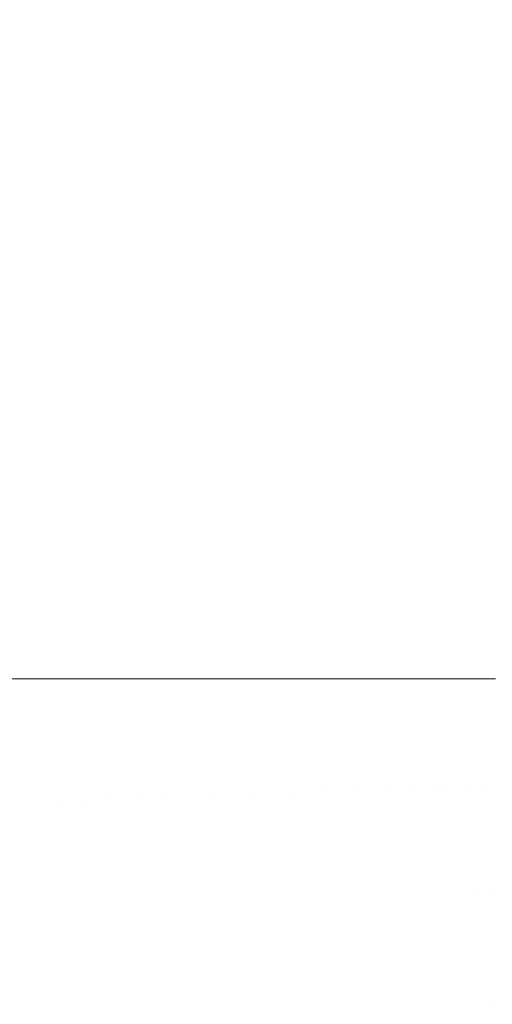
# Model space of a CAD drawing. Header units: centimetres. Extents: x -21.6 to 22.7, y 4.2 to 6.
# Tile 117 of 256: x -6.7397 to -6.7109, y 4.6804 to 4.7403. Entities that reach past the tile are written whole.
import ezdxf

# ---------------------------------------------------------------- set-up
doc = ezdxf.new("R2010")
doc.units = ezdxf.units.CM
doc.header["$LTSCALE"] = 2.54
doc.layers.add('Lucido design-1', color=7, linetype='Continuous')

# ---------------------------------------------------------------- blocks, each defined once
blk = doc.blocks.new('Gruppo-3-1')
at = {"color": 7, "linetype": 'Continuous', "lineweight": 9}
blk.add_3dface([(-21.503423, 5.900212, -2276.22217), (-21.503423, 4.300212, -2276.22217), (22.630348, 4.300212, -2276.22217), (22.630348, 5.900212, -2276.22217)], dxfattribs=at)
for points, invisible_edges in [([(-6.741946, 5.900212, -2277.001851), (-6.739324, 5.900212, -2276.999357), (-6.739324, 4.700212, -2276.999357), (-6.741075, 4.700212, -2277.001023)], 10), ([(-6.739324, 5.900212, -2276.999357), (-6.736747, 5.900212, -2276.996696), (-6.736747, 4.700212, -2276.996696), (-6.737527, 4.700212, -2276.997501)], 10), ([(-6.737527, 4.700212, -2276.997501), (-6.739324, 4.700212, -2276.999357), (-6.739324, 5.900212, -2276.999357)], 10), ([(-6.734223, 5.900212, -2276.993863), (-6.734223, 4.700212, -2276.993863), (-6.736747, 4.700212, -2276.996696), (-6.736747, 5.900212, -2276.996696)], 5), ([(-6.734223, 5.900212, -2276.993863), (-6.731761, 5.900212, -2276.990858), (-6.731761, 4.700212, -2276.990858), (-6.734202, 4.700212, -2276.993838)], 10), ([(-6.734202, 4.700212, -2276.993838), (-6.734223, 4.700212, -2276.993863), (-6.734223, 5.900212, -2276.993863)], 10), ([(-6.731761, 5.900212, -2276.990858), (-6.729369, 5.900212, -2276.987679), (-6.729369, 4.700212, -2276.987679), (-6.731137, 4.700212, -2276.990029)], 10), ([(-6.731137, 4.700212, -2276.990029), (-6.731761, 4.700212, -2276.990858), (-6.731761, 5.900212, -2276.990858)], 10), ([(-6.729369, 5.900212, -2276.987679), (-6.727057, 5.900212, -2276.984326), (-6.727057, 4.700212, -2276.984326), (-6.7283, 4.700212, -2276.986129)], 10), ([(-6.7283, 4.700212, -2276.986129), (-6.729369, 4.700212, -2276.987679), (-6.729369, 5.900212, -2276.987679)], 10), ([(-6.727057, 5.900212, -2276.984326), (-6.724835, 5.900212, -2276.980799), (-6.724835, 4.700212, -2276.980799), (-6.725692, 4.700212, -2276.982159)], 10), ([(-6.725692, 4.700212, -2276.982159), (-6.727057, 4.700212, -2276.984326), (-6.727057, 5.900212, -2276.984326)], 10), ([(-6.724835, 5.900212, -2276.980799), (-6.722715, 5.900212, -2276.977102), (-6.722715, 4.700212, -2276.977102), (-6.72331, 4.700212, -2276.97814)], 10), ([(-6.72331, 4.700212, -2276.97814), (-6.724835, 4.700212, -2276.980799), (-6.724835, 5.900212, -2276.980799)], 10), ([(-6.722715, 5.900212, -2276.977102), (-6.720706, 5.900212, -2276.973238), (-6.720706, 4.700212, -2276.973238), (-6.72115, 4.700212, -2276.974092)], 10), ([(-6.72115, 4.700212, -2276.974092), (-6.722715, 4.700212, -2276.977102), (-6.722715, 5.900212, -2276.977102)], 10), ([(-6.720706, 5.900212, -2276.973238), (-6.718822, 5.900212, -2276.969212), (-6.718822, 4.700212, -2276.969212), (-6.719207, 4.700212, -2276.970034)], 10), ([(-6.719207, 4.700212, -2276.970034), (-6.720706, 4.700212, -2276.973238), (-6.720706, 5.900212, -2276.973238)], 10), ([(-6.718822, 5.900212, -2276.969212), (-6.717073, 5.900212, -2276.96503), (-6.717073, 4.700212, -2276.96503), (-6.717472, 4.700212, -2276.965984)], 10), ([(-6.717472, 4.700212, -2276.965984), (-6.718822, 4.700212, -2276.969212), (-6.718822, 5.900212, -2276.969212)], 10), ([(-6.717073, 5.900212, -2276.96503), (-6.71547, 5.900212, -2276.960703), (-6.71547, 4.700212, -2276.960703), (-6.715935, 4.700212, -2276.961958)], 10), ([(-6.715935, 4.700212, -2276.961958), (-6.717073, 4.700212, -2276.96503), (-6.717073, 5.900212, -2276.96503)], 10), ([(-6.71547, 5.900212, -2276.960703), (-6.714024, 5.900212, -2276.95624), (-6.714024, 4.700212, -2276.95624), (-6.714585, 4.700212, -2276.957972)], 10), ([(-6.714585, 4.700212, -2276.957972), (-6.71547, 4.700212, -2276.960703), (-6.71547, 5.900212, -2276.960703)], 10), ([(-6.714024, 5.900212, -2276.95624), (-6.712746, 5.900212, -2276.951654), (-6.712746, 4.700212, -2276.951654), (-6.71341, 4.700212, -2276.954037)], 10), ([(-6.71341, 4.700212, -2276.954037), (-6.714024, 4.700212, -2276.95624), (-6.714024, 5.900212, -2276.95624)], 10), ([(-6.712746, 5.900212, -2276.951654), (-6.711645, 5.900212, -2276.946958), (-6.711645, 4.700212, -2276.946958), (-6.712397, 4.700212, -2276.950165)], 10), ([(-6.712397, 4.700212, -2276.950165), (-6.712746, 4.700212, -2276.951654), (-6.712746, 5.900212, -2276.951654)], 10), ([(-6.711645, 5.900212, -2276.946958), (-6.710731, 5.900212, -2276.942169), (-6.710731, 4.700212, -2276.942169), (-6.711532, 4.700212, -2276.946364)], 10), ([(-6.711532, 4.700212, -2276.946364), (-6.711645, 4.700212, -2276.946958), (-6.711645, 5.900212, -2276.946958)], 10), ([(-6.740963, 4.692642, -2277.001035), (-6.741075, 4.700212, -2277.001023), (-6.739324, 4.700212, -2276.999357), (-6.739161, 4.692711, -2276.999294)], 13), ([(-6.739161, 4.692711, -2276.999294), (-6.739324, 4.700212, -2276.999357), (-6.737527, 4.700212, -2276.997501), (-6.737417, 4.692777, -2276.997512)], 13), ([(-6.737417, 4.692777, -2276.997512), (-6.737527, 4.700212, -2276.997501), (-6.736747, 4.700212, -2276.996696)], 9), ([(-6.736747, 4.700212, -2276.996696), (-6.735732, 4.692842, -2276.995693), (-6.737417, 4.692777, -2276.997512)], 11), ([(-6.735732, 4.692842, -2276.995693), (-6.736747, 4.700212, -2276.996696), (-6.734223, 4.700212, -2276.993863)], 9), ([(-6.734223, 4.700212, -2276.993863), (-6.734105, 4.692904, -2276.993838), (-6.735732, 4.692842, -2276.995693)], 11), ([(-6.734223, 4.700212, -2276.993863), (-6.734202, 4.700212, -2276.993838), (-6.734105, 4.692904, -2276.993838)], 10), ([(-6.734202, 4.700212, -2276.993838), (-6.731761, 4.700212, -2276.990858), (-6.732538, 4.692964, -2276.991952)], 10), ([(-6.732538, 4.692964, -2276.991952), (-6.734105, 4.692904, -2276.993838), (-6.734202, 4.700212, -2276.993838)], 11), ([(-6.73103, 4.693022, -2276.990039), (-6.732538, 4.692964, -2276.991952), (-6.731761, 4.700212, -2276.990858)], 11), ([(-6.731761, 4.700212, -2276.990858), (-6.731137, 4.700212, -2276.990029), (-6.73103, 4.693022, -2276.990039)], 10), ([(-6.72958, 4.693077, -2276.988101), (-6.73103, 4.693022, -2276.990039), (-6.731137, 4.700212, -2276.990029), (-6.729369, 4.700212, -2276.987679)], 11), ([(-6.728189, 4.69313, -2276.986141), (-6.72958, 4.693077, -2276.988101), (-6.729369, 4.700212, -2276.987679)], 11), ([(-6.729369, 4.700212, -2276.987679), (-6.7283, 4.700212, -2276.986129), (-6.728189, 4.69313, -2276.986141)], 10), ([(-6.728189, 4.69313, -2276.986141), (-6.7283, 4.700212, -2276.986129), (-6.727057, 4.700212, -2276.984326)], 9), ([(-6.727057, 4.700212, -2276.984326), (-6.726857, 4.693181, -2276.984163), (-6.728189, 4.69313, -2276.986141)], 11), ([(-6.727057, 4.700212, -2276.984326), (-6.725692, 4.700212, -2276.982159), (-6.725582, 4.69323, -2276.98217), (-6.726857, 4.693181, -2276.984163)], 14), ([(-6.725582, 4.69323, -2276.98217), (-6.725692, 4.700212, -2276.982159), (-6.724835, 4.700212, -2276.980799)], 9), ([(-6.724835, 4.700212, -2276.980799), (-6.724365, 4.693276, -2276.980164), (-6.725582, 4.69323, -2276.98217)], 11), ([(-6.724835, 4.700212, -2276.980799), (-6.72331, 4.700212, -2276.97814), (-6.723203, 4.693321, -2276.978149), (-6.724365, 4.693276, -2276.980164)], 14), ([(-6.723203, 4.693321, -2276.978149), (-6.72331, 4.700212, -2276.97814), (-6.722715, 4.700212, -2276.977102)], 9), ([(-6.722715, 4.700212, -2276.977102), (-6.722098, 4.693363, -2276.976126), (-6.723203, 4.693321, -2276.978149)], 11), ([(-6.722715, 4.700212, -2276.977102), (-6.72115, 4.700212, -2276.974092), (-6.721047, 4.693403, -2276.974099), (-6.722098, 4.693363, -2276.976126)], 14), ([(-6.721047, 4.693403, -2276.974099), (-6.72115, 4.700212, -2276.974092), (-6.720706, 4.700212, -2276.973238)], 9), ([(-6.720706, 4.700212, -2276.973238), (-6.720049, 4.693441, -2276.972069), (-6.721047, 4.693403, -2276.974099)], 11), ([(-6.720706, 4.700212, -2276.973238), (-6.719207, 4.700212, -2276.970034), (-6.719104, 4.693477, -2276.97004), (-6.720049, 4.693441, -2276.972069)], 14), ([(-6.719104, 4.693477, -2276.97004), (-6.719207, 4.700212, -2276.970034), (-6.718822, 4.700212, -2276.969212)], 9), ([(-6.718822, 4.700212, -2276.969212), (-6.718211, 4.693511, -2276.968013), (-6.719104, 4.693477, -2276.97004)], 11), ([(-6.718822, 4.700212, -2276.969212), (-6.717472, 4.700212, -2276.965984), (-6.717368, 4.693543, -2276.96599), (-6.718211, 4.693511, -2276.968013)], 14), ([(-6.717368, 4.693543, -2276.96599), (-6.717472, 4.700212, -2276.965984), (-6.717073, 4.700212, -2276.96503)], 9), ([(-6.717073, 4.700212, -2276.96503), (-6.716575, 4.693574, -2276.963974), (-6.717368, 4.693543, -2276.96599)], 11), ([(-6.717073, 4.700212, -2276.96503), (-6.715935, 4.700212, -2276.961958), (-6.715829, 4.693602, -2276.961965), (-6.716575, 4.693574, -2276.963974)], 14), ([(-6.715829, 4.693602, -2276.961965), (-6.715935, 4.700212, -2276.961958), (-6.71547, 4.700212, -2276.960703)], 9), ([(-6.71547, 4.700212, -2276.960703), (-6.71513, 4.693629, -2276.959966), (-6.715829, 4.693602, -2276.961965)], 11), ([(-6.71547, 4.700212, -2276.960703), (-6.714585, 4.700212, -2276.957972), (-6.714477, 4.693654, -2276.957979), (-6.71513, 4.693629, -2276.959966)], 14), ([(-6.714477, 4.693654, -2276.957979), (-6.714585, 4.700212, -2276.957972), (-6.714024, 4.700212, -2276.95624)], 9), ([(-6.714024, 4.700212, -2276.95624), (-6.713867, 4.693677, -2276.956004), (-6.714477, 4.693654, -2276.957979)], 11), ([(-6.713867, 4.693677, -2276.956004), (-6.714024, 4.700212, -2276.95624), (-6.71341, 4.700212, -2276.954037)], 9), ([(-6.71341, 4.700212, -2276.954037), (-6.713301, 4.693699, -2276.954044), (-6.713867, 4.693677, -2276.956004)], 11), ([(-6.712775, 4.693719, -2276.952099), (-6.713301, 4.693699, -2276.954044), (-6.71341, 4.700212, -2276.954037), (-6.712746, 4.700212, -2276.951654)], 11), ([(-6.712291, 4.693737, -2276.95017), (-6.712775, 4.693719, -2276.952099), (-6.712746, 4.700212, -2276.951654)], 11), ([(-6.712746, 4.700212, -2276.951654), (-6.712397, 4.700212, -2276.950165), (-6.712291, 4.693737, -2276.95017)], 10), ([(-6.712291, 4.693737, -2276.95017), (-6.712397, 4.700212, -2276.950165), (-6.711645, 4.700212, -2276.946958)], 9), ([(-6.711645, 4.700212, -2276.946958), (-6.711436, 4.69377, -2276.946366), (-6.712291, 4.693737, -2276.95017)], 11), ([(-6.711645, 4.700212, -2276.946958), (-6.711532, 4.700212, -2276.946364), (-6.711436, 4.69377, -2276.946366)], 10), ([(-6.711436, 4.69377, -2276.946366), (-6.711532, 4.700212, -2276.946364), (-6.710731, 4.700212, -2276.942169), (-6.710727, 4.693797, -2276.942641)], 13), ([(-6.712508, 4.687027, -2276.952099), (-6.713032, 4.686986, -2276.954044), (-6.713301, 4.693699, -2276.954044), (-6.712775, 4.693719, -2276.952099)], 15), ([(-6.712775, 4.693719, -2276.952099), (-6.712291, 4.693737, -2276.95017), (-6.712024, 4.687064, -2276.95017), (-6.712508, 4.687027, -2276.952099)], 15), ([(-6.711436, 4.69377, -2276.946366), (-6.71117, 4.687131, -2276.946366), (-6.712024, 4.687064, -2276.95017), (-6.712291, 4.693737, -2276.95017)], 15), ([(-6.710727, 4.693797, -2276.942641), (-6.710462, 4.687186, -2276.942641), (-6.71117, 4.687131, -2276.946366), (-6.711436, 4.69377, -2276.946366)], 15), ([(-6.72958, 4.693077, -2276.988101), (-6.728189, 4.69313, -2276.986141), (-6.727897, 4.685831, -2276.986141), (-6.729286, 4.685723, -2276.988101)], 15), ([(-6.726567, 4.685934, -2276.984163), (-6.727897, 4.685831, -2276.986141), (-6.728189, 4.69313, -2276.986141), (-6.726857, 4.693181, -2276.984163)], 15), ([(-6.726857, 4.693181, -2276.984163), (-6.725582, 4.69323, -2276.98217), (-6.725294, 4.686033, -2276.98217), (-6.726567, 4.685934, -2276.984163)], 15), ([(-6.724078, 4.686128, -2276.980164), (-6.725294, 4.686033, -2276.98217), (-6.725582, 4.69323, -2276.98217), (-6.724365, 4.693276, -2276.980164)], 15), ([(-6.724365, 4.693276, -2276.980164), (-6.723203, 4.693321, -2276.978149), (-6.722919, 4.686218, -2276.978149), (-6.724078, 4.686128, -2276.980164)], 15), ([(-6.721815, 4.686304, -2276.976126), (-6.722919, 4.686218, -2276.978149), (-6.723203, 4.693321, -2276.978149), (-6.722098, 4.693363, -2276.976126)], 15), ([(-6.722098, 4.693363, -2276.976126), (-6.721047, 4.693403, -2276.974099), (-6.720766, 4.686385, -2276.974099), (-6.721815, 4.686304, -2276.976126)], 15), ([(-6.71977, 4.686462, -2276.972069), (-6.720766, 4.686385, -2276.974099), (-6.721047, 4.693403, -2276.974099), (-6.720049, 4.693441, -2276.972069)], 15), ([(-6.720049, 4.693441, -2276.972069), (-6.719104, 4.693477, -2276.97004), (-6.718827, 4.686536, -2276.97004), (-6.71977, 4.686462, -2276.972069)], 15), ([(-6.717935, 4.686605, -2276.968013), (-6.718827, 4.686536, -2276.97004), (-6.719104, 4.693477, -2276.97004), (-6.718211, 4.693511, -2276.968013)], 15), ([(-6.718211, 4.693511, -2276.968013), (-6.717368, 4.693543, -2276.96599), (-6.717093, 4.68667, -2276.96599), (-6.717935, 4.686605, -2276.968013)], 15), ([(-6.716301, 4.686732, -2276.963974), (-6.717093, 4.68667, -2276.96599), (-6.717368, 4.693543, -2276.96599), (-6.716575, 4.693574, -2276.963974)], 15), ([(-6.716575, 4.693574, -2276.963974), (-6.715829, 4.693602, -2276.961965), (-6.715556, 4.68679, -2276.961965), (-6.716301, 4.686732, -2276.963974)], 15), ([(-6.714858, 4.686844, -2276.959966), (-6.715556, 4.68679, -2276.961965), (-6.715829, 4.693602, -2276.961965), (-6.71513, 4.693629, -2276.959966)], 15), ([(-6.71513, 4.693629, -2276.959966), (-6.714477, 4.693654, -2276.957979), (-6.714206, 4.686895, -2276.957979), (-6.714858, 4.686844, -2276.959966)], 15), ([(-6.713598, 4.686942, -2276.956004), (-6.714206, 4.686895, -2276.957979), (-6.714477, 4.693654, -2276.957979), (-6.713867, 4.693677, -2276.956004)], 15), ([(-6.713867, 4.693677, -2276.956004), (-6.713301, 4.693699, -2276.954044), (-6.713032, 4.686986, -2276.954044), (-6.713598, 4.686942, -2276.956004)], 15), ([(-6.739161, 4.692711, -2276.999294), (-6.738852, 4.68498, -2276.999294), (-6.740651, 4.68484, -2277.001035), (-6.740963, 4.692642, -2277.001035)], 15), ([(-6.737417, 4.692777, -2276.997512), (-6.737111, 4.685115, -2276.997512), (-6.738852, 4.68498, -2276.999294), (-6.739161, 4.692711, -2276.999294)], 15), ([(-6.735732, 4.692842, -2276.995693), (-6.735428, 4.685246, -2276.995693), (-6.737111, 4.685115, -2276.997512), (-6.737417, 4.692777, -2276.997512)], 15), ([(-6.734105, 4.692904, -2276.993838), (-6.733804, 4.685372, -2276.993838), (-6.735428, 4.685246, -2276.995693), (-6.735732, 4.692842, -2276.995693)], 15), ([(-6.732538, 4.692964, -2276.991952), (-6.732239, 4.685494, -2276.991952), (-6.733804, 4.685372, -2276.993838), (-6.734105, 4.692904, -2276.993838)], 15), ([(-6.73103, 4.693022, -2276.990039), (-6.730733, 4.685611, -2276.990039), (-6.732239, 4.685494, -2276.991952), (-6.732538, 4.692964, -2276.991952)], 15), ([(-6.729286, 4.685723, -2276.988101), (-6.730733, 4.685611, -2276.990039), (-6.73103, 4.693022, -2276.990039), (-6.72958, 4.693077, -2276.988101)], 15), ([(-6.711114, 4.680248, -2276.948259), (-6.712024, 4.687064, -2276.95017), (-6.71117, 4.687131, -2276.946366)], 11), ([(-6.710707, 4.680296, -2276.946366), (-6.71117, 4.687131, -2276.946366), (-6.710462, 4.687186, -2276.942641), (-6.710001, 4.68038, -2276.942641)], 15), ([(-6.71117, 4.687131, -2276.946366), (-6.710707, 4.680296, -2276.946366), (-6.711114, 4.680248, -2276.948259)], 11), ([(-6.71977, 4.686462, -2276.972069), (-6.718827, 4.686536, -2276.97004), (-6.718342, 4.67939, -2276.97004), (-6.719283, 4.679278, -2276.972069)], 15), ([(-6.717453, 4.679496, -2276.968013), (-6.718342, 4.67939, -2276.97004), (-6.718827, 4.686536, -2276.97004), (-6.717935, 4.686605, -2276.968013)], 15), ([(-6.717935, 4.686605, -2276.968013), (-6.717093, 4.68667, -2276.96599), (-6.716614, 4.679595, -2276.96599), (-6.717453, 4.679496, -2276.968013)], 15), ([(-6.715823, 4.679689, -2276.963974), (-6.716614, 4.679595, -2276.96599), (-6.717093, 4.68667, -2276.96599), (-6.716301, 4.686732, -2276.963974)], 15), ([(-6.716301, 4.686732, -2276.963974), (-6.715556, 4.68679, -2276.961965), (-6.715081, 4.679777, -2276.961965), (-6.715823, 4.679689, -2276.963974)], 15), ([(-6.714385, 4.679859, -2276.959966), (-6.715081, 4.679777, -2276.961965), (-6.715556, 4.68679, -2276.961965), (-6.714858, 4.686844, -2276.959966)], 15), ([(-6.714858, 4.686844, -2276.959966), (-6.714206, 4.686895, -2276.957979), (-6.713734, 4.679937, -2276.957979), (-6.714385, 4.679859, -2276.959966)], 15), ([(-6.713127, 4.680009, -2276.956004), (-6.713734, 4.679937, -2276.957979), (-6.714206, 4.686895, -2276.957979), (-6.713598, 4.686942, -2276.956004)], 15), ([(-6.713598, 4.686942, -2276.956004), (-6.713032, 4.686986, -2276.954044), (-6.712563, 4.680076, -2276.954044), (-6.713127, 4.680009, -2276.956004)], 15), ([(-6.712041, 4.680138, -2276.952099), (-6.712563, 4.680076, -2276.954044), (-6.713032, 4.686986, -2276.954044), (-6.712508, 4.687027, -2276.952099)], 15), ([(-6.712508, 4.687027, -2276.952099), (-6.712024, 4.687064, -2276.95017), (-6.711558, 4.680195, -2276.95017), (-6.712041, 4.680138, -2276.952099)], 15), ([(-6.711114, 4.680248, -2276.948259), (-6.711558, 4.680195, -2276.95017), (-6.712024, 4.687064, -2276.95017)], 11), ([(-6.726061, 4.678474, -2276.984163), (-6.727388, 4.678317, -2276.986141), (-6.727897, 4.685831, -2276.986141), (-6.726567, 4.685934, -2276.984163)], 15), ([(-6.726567, 4.685934, -2276.984163), (-6.725294, 4.686033, -2276.98217), (-6.724792, 4.678625, -2276.98217), (-6.726061, 4.678474, -2276.984163)], 15), ([(-6.72358, 4.678769, -2276.980164), (-6.724792, 4.678625, -2276.98217), (-6.725294, 4.686033, -2276.98217), (-6.724078, 4.686128, -2276.980164)], 15), ([(-6.724078, 4.686128, -2276.980164), (-6.722919, 4.686218, -2276.978149), (-6.722423, 4.678906, -2276.978149), (-6.72358, 4.678769, -2276.980164)], 15), ([(-6.721322, 4.679036, -2276.976126), (-6.722423, 4.678906, -2276.978149), (-6.722919, 4.686218, -2276.978149), (-6.721815, 4.686304, -2276.976126)], 15), ([(-6.721815, 4.686304, -2276.976126), (-6.720766, 4.686385, -2276.974099), (-6.720276, 4.679161, -2276.974099), (-6.721322, 4.679036, -2276.976126)], 15), ([(-6.719283, 4.679278, -2276.972069), (-6.720276, 4.679161, -2276.974099), (-6.720766, 4.686385, -2276.974099), (-6.71977, 4.686462, -2276.972069)], 15), ([(-6.735428, 4.685246, -2276.995693), (-6.733804, 4.685372, -2276.993838), (-6.733278, 4.677618, -2276.993838), (-6.734898, 4.677426, -2276.995693)], 15), ([(-6.731718, 4.677803, -2276.991952), (-6.733278, 4.677618, -2276.993838), (-6.733804, 4.685372, -2276.993838), (-6.732239, 4.685494, -2276.991952)], 15), ([(-6.732239, 4.685494, -2276.991952), (-6.730733, 4.685611, -2276.990039), (-6.730216, 4.677981, -2276.990039), (-6.731718, 4.677803, -2276.991952)], 15), ([(-6.728773, 4.678153, -2276.988101), (-6.730216, 4.677981, -2276.990039), (-6.730733, 4.685611, -2276.990039), (-6.729286, 4.685723, -2276.988101)], 15), ([(-6.729286, 4.685723, -2276.988101), (-6.727897, 4.685831, -2276.986141), (-6.727388, 4.678317, -2276.986141), (-6.728773, 4.678153, -2276.988101)], 15), ([(-6.740107, 4.676808, -2277.001035), (-6.740651, 4.68484, -2277.001035), (-6.738852, 4.68498, -2276.999294), (-6.738312, 4.677021, -2276.999294)], 15), ([(-6.738312, 4.677021, -2276.999294), (-6.738852, 4.68498, -2276.999294), (-6.737111, 4.685115, -2276.997512), (-6.736576, 4.677227, -2276.997512)], 15), ([(-6.734898, 4.677426, -2276.995693), (-6.736576, 4.677227, -2276.997512), (-6.737111, 4.685115, -2276.997512), (-6.735428, 4.685246, -2276.995693)], 15)]:
    blk.add_3dface(points, dxfattribs=dict(at, invisible_edges=invisible_edges))
blk = doc.blocks.new('Gruppo-4-1')
at = {"color": 7}
blk.add_blockref('Gruppo-3-1', (0, 0), dxfattribs=at)

msp = doc.modelspace()

# ---------------------------------------------------------------- block references
at = {"layer": 'Lucido design-1', "color": 7}
msp.add_blockref('Gruppo-4-1', (0, 0), dxfattribs=at)

doc.saveas('drawing.dxf')
